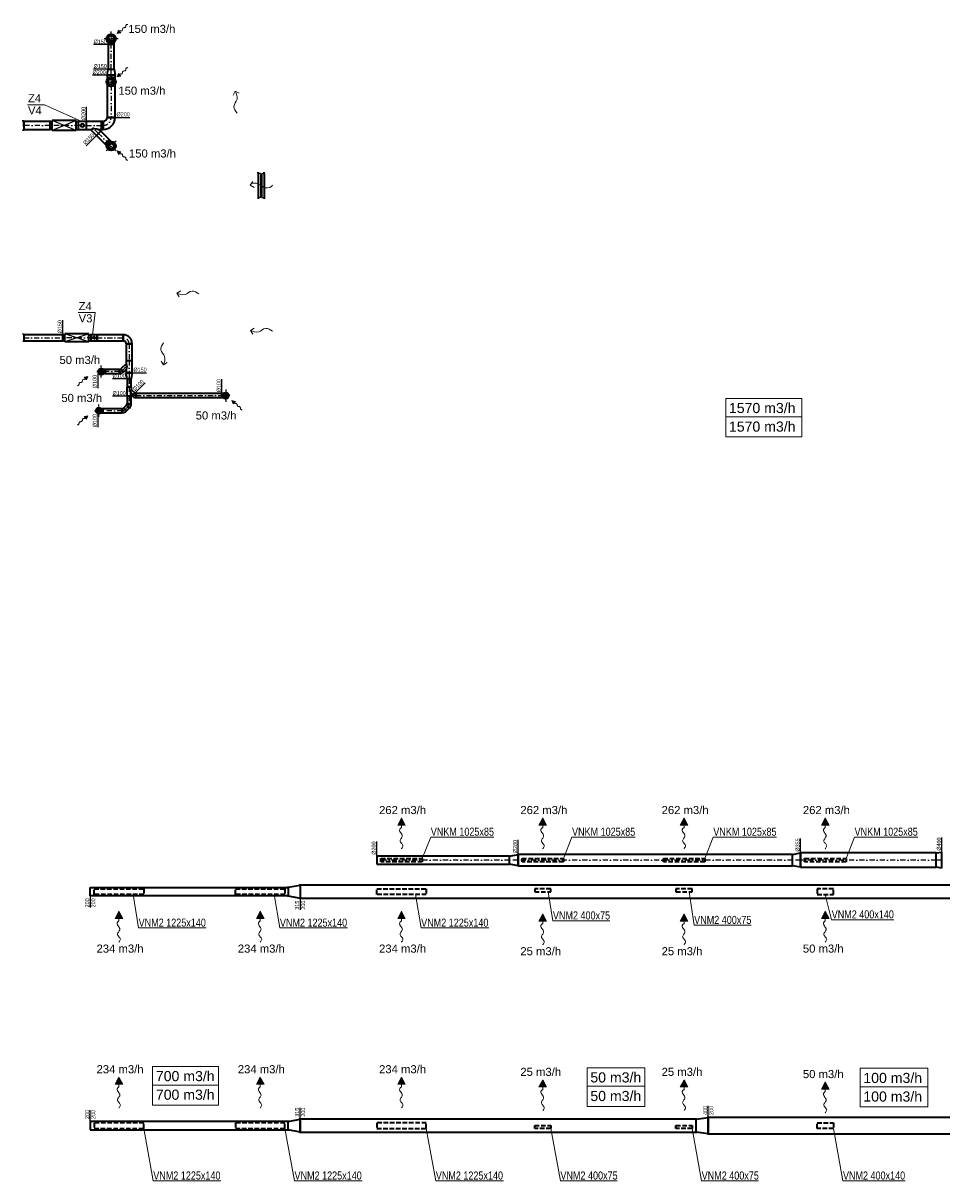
# Model space of a CAD drawing. Header units: millimetres. Extents: x 879679 to 2307614, y -211319 to 627407.
# Tile 6 of 36: x 918190 to 940953, y -177767 to -149107. Entities that reach past the tile are written whole.
import ezdxf
from ezdxf.enums import TextEntityAlignment as Align

# ---------------------------------------------------------------- set-up
doc = ezdxf.new("R2010")
doc.units = ezdxf.units.MM
doc.header["$LTSCALE"] = 10
for name, pattern in [('Carkovana', [0.21, 0.15, -0.06]), ('DASHDOT', [25.4, 12.7, -6.35, 0, -6.35]), ('DASHED', [19.05, 12.7, -6.35])]:
    doc.linetypes.add(name, pattern=pattern)
for name, color, linetype, lineweight in [('Kóty_obecně', 7, 'Continuous', 25), ('Standard', 7, 'Continuous', 25), ('VZT-komponenty', 30, 'Continuous', 35), ('VZT-potrubi', 30, 'Continuous', 35), ('VZT-sipky', 50, 'Continuous', 15)]:
    doc.layers.add(name, color=color, linetype=linetype, lineweight=lineweight)
doc.layers.add('VZT-potrubi-popis', color=7, linetype='Continuous')
doc.styles.add('Arial_CE', font='arial.ttf')
doc.styles.get("Standard").update_dxf_attribs({"font": 'ic-simplex.shx', "width": 0.8})

# ---------------------------------------------------------------- blocks, each defined once
blk = doc.blocks.new('*U171')
at = {"color": 2, "linetype": 'DASHDOT', "lineweight": 25}
for p, q in [((-143, 0), (143, 0)), ((0, 143), (0, -143))]:
    blk.add_line(p, q, dxfattribs=at)
at = {"color": 0, "linetype": 'ByBlock', "lineweight": -2}
for radius in [113, 75]:
    blk.add_circle((0, 0), radius, dxfattribs=at)
blk = doc.blocks.new('*U172')
at = {"color": 2, "linetype": 'DASHDOT', "lineweight": 25}
for p, q in [((-143, 0), (143, 0)), ((0, 143), (0, -143))]:
    blk.add_line(p, q, dxfattribs=at)
at = {"color": 0, "linetype": 'ByBlock', "lineweight": -2}
for radius in [113, 75]:
    blk.add_circle((0, 0), radius, dxfattribs=at)
blk = doc.blocks.new('*U173')
at = {"color": 2, "linetype": 'DASHDOT', "lineweight": 25}
for p, q in [((-106, 0), (106, 0)), ((0, 106), (0, -106))]:
    blk.add_line(p, q, dxfattribs=at)
at = {"color": 0, "linetype": 'ByBlock', "lineweight": -2}
for radius in [75.6, 50]:
    blk.add_circle((0, 0), radius, dxfattribs=at)
blk = doc.blocks.new('*U174')
at = {"color": 2, "linetype": 'DASHDOT', "lineweight": 25}
for p, q in [((-106, 0), (106, 0)), ((0, 106), (0, -106))]:
    blk.add_line(p, q, dxfattribs=at)
at = {"color": 0, "linetype": 'ByBlock', "lineweight": -2}
for radius in [75.6, 50]:
    blk.add_circle((0, 0), radius, dxfattribs=at)
blk = doc.blocks.new('*U175')
at = {"color": 2, "linetype": 'DASHDOT', "lineweight": 25}
for p, q in [((-106, 0), (106, 0)), ((0, 106), (0, -106))]:
    blk.add_line(p, q, dxfattribs=at)
at = {"color": 0, "linetype": 'ByBlock', "lineweight": -2}
for radius in [75.6, 50]:
    blk.add_circle((0, 0), radius, dxfattribs=at)
blk = doc.blocks.new('*U193')
at = {"color": 0, "linetype": 'ByBlock', "lineweight": -2}
for p, q in [((150, 150), (0, 150)), ((0, 0), (0, 150)), ((0, 0), (150, 0))]:
    blk.add_line(p, q, dxfattribs=at)
at = {"color": 2, "linetype": 'DASHDOT', "lineweight": 25}
for p, q in [((0, 75), (325, 75)), ((150, 250), (150, -100))]:
    blk.add_line(p, q, dxfattribs=at)
at = {"color": 2, "linetype": 'DASHED', "lineweight": 25}
for centre, radius, start, end in [((150, 75), 75, 90, 270), ((200, 75), 90.1, 123.6901, 236.3099)]:
    blk.add_arc(centre, radius, start, end, dxfattribs=at)
at = {"color": 0, "linetype": 'ByBlock', "lineweight": -2}
blk.add_arc((150, 75), 75, 270, 90, dxfattribs=at)
blk = doc.blocks.new('*U194', base_point=(75, 0))
at = {"color": 2, "linetype": 'DASHDOT', "lineweight": 25}
for points in [[(-125, 0), (125, 0)], [(0, 125), (0, -125)]]:
    blk.add_lwpolyline(points, dxfattribs=at)
at = {"color": 2, "linetype": 'DASHED', "lineweight": 25}
blk.add_circle((0, 0), 75, dxfattribs=at)
blk.add_arc((50, 0), 90.1, 123.6901, 236.3099, dxfattribs=at)
blk = doc.blocks.new('*U205', base_point=(0, -100))
at = {"color": 0, "linetype": 'ByBlock', "lineweight": -2}
for p, q in [((0, 100), (150, 75)), ((0, 100), (0, -100)), ((0, 100), (0, 100)), ((150, 75), (150, -75)), ((150, 75), (150, 75)), ((150, -75), (0, -100)), ((0, -100), (0, -100)), ((150, -75), (150, -75))]:
    blk.add_line(p, q, dxfattribs=at)
at = {"color": 2, "linetype": 'DASHDOT', "lineweight": 25}
blk.add_line((0, 0), (150, 0), dxfattribs=at)
blk = doc.blocks.new('*U206', base_point=(606.024, 75))
at = {"color": 0, "linetype": 'ByBlock', "lineweight": -2}
for p, q in [((0, 150), (0, 0)), ((606.024, 150), (0, 150)), ((0, 0), (606.024, 0)), ((606.024, 0), (606.024, 150))]:
    blk.add_line(p, q, dxfattribs=at)
at = {"color": 2, "linetype": 'DASHDOT', "lineweight": 25}
blk.add_line((0, 75), (606.024, 75), dxfattribs=at)
blk = doc.blocks.new('*U207', base_point=(372, 200))
at = {"color": 0, "linetype": 'ByBlock', "lineweight": -2}
for p, q in [((99, 200), (248, 349)), ((248, 349), (354, 243)), ((0, 200), (0, 0)), ((0, 200), (99, 200)), ((372, 0), (0, 0)), ((354, 243), (312, 200)), ((312, 200), (372, 200)), ((372, 200), (372, 0))]:
    blk.add_line(p, q, dxfattribs=at)
at = {"color": 2, "linetype": 'DASHDOT', "lineweight": 25}
for p, q in [((301, 296), (106, 100)), ((0, 100), (372, 100))]:
    blk.add_line(p, q, dxfattribs=at)
at = {"color": 0, "linetype": 'ByBlock', "lineweight": -2}
blk.add_arc((206, 412), 237, 243.4349, 296.5651, dxfattribs=at)
blk = doc.blocks.new('*U199', base_point=(200, 0))
at = {"color": 0, "linetype": 'ByBlock', "lineweight": -2}
for p, q in [((0, 224), (0, -24)), ((200, 200), (0, 200)), ((0, 0), (200, 0)), ((200, -24), (200, 224))]:
    blk.add_line(p, q, dxfattribs=at)
at = {"color": 2, "linetype": 'ByBlock', "lineweight": 25}
for p, q in [((150, 100), (75, 143)), ((75, 143), (75, 57)), ((75, 57), (150, 100))]:
    blk.add_line(p, q, dxfattribs=at)
blk.add_circle((100, 100), 50, dxfattribs=at)
blk = doc.blocks.new('*U208', base_point=(292.862, 75))
at = {"color": 0, "linetype": 'ByBlock', "lineweight": -2}
for p, q in [((0, 150), (0, 0)), ((292.862, 150), (0, 150)), ((0, 0), (292.862, 0)), ((292.862, 0), (292.862, 150))]:
    blk.add_line(p, q, dxfattribs=at)
at = {"color": 2, "linetype": 'DASHDOT', "lineweight": 25}
blk.add_line((0, 75), (292.862, 75), dxfattribs=at)
blk = doc.blocks.new('*U209', base_point=(647, 0))
at = {"color": 0, "linetype": 'ByBlock', "lineweight": -2}
for p, q in [((0, 200), (0, 0)), ((647, 200), (0, 200)), ((0, 0), (647, 0)), ((647, 0), (647, 200))]:
    blk.add_line(p, q, dxfattribs=at)
at = {"color": 2, "linetype": 'DASHDOT', "lineweight": 25}
blk.add_line((0, 100), (647, 100), dxfattribs=at)
blk = doc.blocks.new('*U210', base_point=(0, 100))
at = {"color": 0, "lineweight": -2}
for p, q in [((0, 300), (0, 100)), ((0, 300), (0, 300)), ((0, 100), (0, 100)), ((100, 0), (300, 0)), ((100, 0), (100, 0)), ((300, 0), (300, 0))]:
    blk.add_line(p, q, dxfattribs=at)
at = {"color": 2, "linetype": 'DASHDOT', "lineweight": 25}
for p, q in [((0, 200), (0, 200)), ((200, 0), (200, 0))]:
    blk.add_line(p, q, dxfattribs=at)
at = {"color": 0, "lineweight": -2}
for radius in [300, 100]:
    blk.add_arc((0, 0), radius, 0, 90, dxfattribs=at)
at = {"color": 2, "linetype": 'DASHDOT', "lineweight": 25}
blk.add_arc((0, 0), 200, 0, 90, dxfattribs=at)
blk = doc.blocks.new('*U211', base_point=(0, 100))
at = {"color": 0, "linetype": 'ByBlock', "lineweight": -2}
for p, q in [((0, 200), (0, 0)), ((41.112, 200), (0, 200)), ((0, 0), (41.112, 0)), ((41.112, 0), (41.112, 200))]:
    blk.add_line(p, q, dxfattribs=at)
at = {"color": 2, "linetype": 'DASHDOT', "lineweight": 25}
blk.add_line((0, 100), (41.112, 100), dxfattribs=at)
blk = doc.blocks.new('*U212', base_point=(1043.677, 100))
at = {"color": 0, "linetype": 'ByBlock', "lineweight": -2}
for p, q in [((0, 200), (0, 0)), ((1043.677, 200), (0, 200)), ((0, 0), (1043.677, 0)), ((1043.677, 0), (1043.677, 200))]:
    blk.add_line(p, q, dxfattribs=at)
at = {"color": 2, "linetype": 'DASHDOT', "lineweight": 25}
blk.add_line((0, 100), (1043.677, 100), dxfattribs=at)
blk = doc.blocks.new('*U85', base_point=(28, -713))
at = {"linetype": 'ByBlock'}
blk.add_hatch(color=0, dxfattribs=at).paths.add_polyline_path([(791, -713), (614, -619), (614, -808)])
at = {"color": 0, "linetype": 'ByBlock', "lineweight": -2}
for p, q in [((791, -713), (614, -619)), ((614, -619), (614, -808)), ((551, -713), (614, -713)), ((791, -713), (614, -808))]:
    blk.add_line(p, q, dxfattribs=at)
blk.add_lwpolyline([(551, -713), (527, -744), (503, -758), (479, -760), (455, -751), (432, -737), (410, -721), (388, -706), (367, -696), (348, -693), (329, -696), (311, -705), (293, -716), (276, -728), (260, -738), (243, -746), (227, -749), (211, -746), (195, -738), (179, -727), (162, -713), (146, -700), (130, -689), (114, -681), (98, -678), (81, -681), (65, -689), (49, -699), (32, -711), (28, -713)], dxfattribs=at)
blk = doc.blocks.new('*U213')
at = {"color": 0, "linetype": 'ByBlock', "lineweight": -2}
for p, q in [((100, 100), (0, 100)), ((0, 0), (0, 100)), ((0, 0), (100, 0))]:
    blk.add_line(p, q, dxfattribs=at)
at = {"color": 2, "linetype": 'DASHDOT', "lineweight": 25}
for p, q in [((0, 50), (250, 50)), ((100, 200), (100, -100))]:
    blk.add_line(p, q, dxfattribs=at)
at = {"color": 2, "linetype": 'DASHED', "lineweight": 25}
for centre, radius, start, end in [((100, 50), 50, 90, 270), ((150, 50), 70.7, 135, 225)]:
    blk.add_arc(centre, radius, start, end, dxfattribs=at)
at = {"color": 0, "linetype": 'ByBlock', "lineweight": -2}
blk.add_arc((100, 50), 50, 270, 90, dxfattribs=at)
blk = doc.blocks.new('*U214')
at = {"color": 0, "linetype": 'ByBlock', "lineweight": -2}
for p, q in [((100, 100), (0, 100)), ((0, 0), (0, 100)), ((0, 0), (100, 0))]:
    blk.add_line(p, q, dxfattribs=at)
at = {"color": 2, "linetype": 'DASHDOT', "lineweight": 25}
for p, q in [((0, 50), (250, 50)), ((100, 200), (100, -100))]:
    blk.add_line(p, q, dxfattribs=at)
at = {"color": 2, "linetype": 'DASHED', "lineweight": 25}
for centre, radius, start, end in [((100, 50), 50, 90, 270), ((150, 50), 70.7, 135, 225)]:
    blk.add_arc(centre, radius, start, end, dxfattribs=at)
at = {"color": 0, "linetype": 'ByBlock', "lineweight": -2}
blk.add_arc((100, 50), 50, 270, 90, dxfattribs=at)
blk = doc.blocks.new('*U99', base_point=(35, 35))
at = {"color": 0, "lineweight": -2}
for p, q in [((106, 106), (35, 35)), ((35, 35), (35, 35)), ((50, 0), (150, 0)), ((50, 0), (50, 0)), ((106, 106), (106, 106)), ((150, 0), (150, 0))]:
    blk.add_line(p, q, dxfattribs=at)
at = {"color": 2, "linetype": 'DASHDOT', "lineweight": 25}
for p, q in [((71, 71), (71, 71)), ((100, 0), (100, 0))]:
    blk.add_line(p, q, dxfattribs=at)
at = {"color": 0, "lineweight": -2}
for radius in [50, 150]:
    blk.add_arc((0, 0), radius, 0, 45, dxfattribs=at)
at = {"color": 2, "linetype": 'DASHDOT', "lineweight": 25}
blk.add_arc((0, 0), 100, 0, 45, dxfattribs=at)
blk = doc.blocks.new('*U100')
at = {"color": 0, "linetype": 'ByBlock', "lineweight": -2}
for p, q in [((0, 100), (0, 0)), ((100, 100), (0, 100)), ((0, 0), (100, 0)), ((100, 0), (100, 100))]:
    blk.add_line(p, q, dxfattribs=at)
at = {"color": 2, "linetype": 'DASHDOT', "lineweight": 25}
blk.add_line((0, 50), (100, 50), dxfattribs=at)
blk = doc.blocks.new('*U215', base_point=(231, 100))
at = {"color": 0, "linetype": 'ByBlock', "lineweight": -2}
for p, q in [((0, 100), (0, 0)), ((0, 100), (62, 100)), ((231, 0), (0, 0)), ((62, 100), (152, 190)), ((152, 190), (223, 120)), ((223, 120), (203, 100)), ((203, 100), (231, 100)), ((231, 100), (231, 0))]:
    blk.add_line(p, q, dxfattribs=at)
at = {"color": 2, "linetype": 'DASHDOT', "lineweight": 25}
for p, q in [((0, 50), (231, 50)), ((187, 155), (82, 50))]:
    blk.add_line(p, q, dxfattribs=at)
at = {"color": 0, "linetype": 'ByBlock', "lineweight": -2}
blk.add_arc((132, 241), 158, 243.4349, 296.5651, dxfattribs=at)
blk = doc.blocks.new('*U216', base_point=(0, 50))
at = {"color": 0, "linetype": 'ByBlock', "lineweight": -2}
for p, q in [((0, 100), (0, 0)), ((188.99, 100), (0, 100)), ((0, 0), (188.99, 0)), ((188.99, 0), (188.99, 100))]:
    blk.add_line(p, q, dxfattribs=at)
at = {"color": 2, "linetype": 'DASHDOT', "lineweight": 25}
blk.add_line((0, 50), (188.99, 50), dxfattribs=at)
blk = doc.blocks.new('*U217', base_point=(2119.779, 50))
at = {"color": 0, "linetype": 'ByBlock', "lineweight": -2}
for p, q in [((0, 100), (0, 0)), ((2119.779, 100), (0, 100)), ((0, 0), (2119.779, 0)), ((2119.779, 0), (2119.779, 100))]:
    blk.add_line(p, q, dxfattribs=at)
at = {"color": 2, "linetype": 'DASHDOT', "lineweight": 25}
blk.add_line((0, 50), (2119.779, 50), dxfattribs=at)
blk = doc.blocks.new('*U218', base_point=(302, 150))
at = {"color": 0, "linetype": 'ByBlock', "lineweight": -2}
for p, q in [((0, 150), (0, 0)), ((0, 150), (81, 150)), ((302, 0), (0, 0)), ((81, 150), (208, 277)), ((208, 277), (278, 206)), ((278, 206), (222, 150)), ((222, 150), (302, 150)), ((302, 150), (302, 0))]:
    blk.add_line(p, q, dxfattribs=at)
at = {"color": 2, "linetype": 'DASHDOT', "lineweight": 25}
for p, q in [((0, 75), (302, 75)), ((243, 242), (76, 75))]:
    blk.add_line(p, q, dxfattribs=at)
at = {"color": 0, "linetype": 'ByBlock', "lineweight": -2}
blk.add_arc((151, 291), 158, 243.4349, 296.5651, dxfattribs=at)
blk = doc.blocks.new('*U219', base_point=(0, -75))
at = {"color": 0, "linetype": 'ByBlock', "lineweight": -2}
for p, q in [((0, 75), (150, 50)), ((0, 75), (0, -75)), ((0, 75), (0, 75)), ((150, 50), (150, -50)), ((150, 50), (150, 50)), ((150, -50), (0, -75)), ((0, -75), (0, -75)), ((150, -50), (150, -50))]:
    blk.add_line(p, q, dxfattribs=at)
at = {"color": 2, "linetype": 'DASHDOT', "lineweight": 25}
blk.add_line((0, 0), (150, 0), dxfattribs=at)
blk = doc.blocks.new('*U220', base_point=(0, 50))
at = {"color": 0, "linetype": 'ByBlock', "lineweight": -2}
for p, q in [((0, 100), (0, 0)), ((199.957, 100), (0, 100)), ((0, 0), (199.957, 0)), ((199.957, 0), (199.957, 100))]:
    blk.add_line(p, q, dxfattribs=at)
at = {"color": 2, "linetype": 'DASHDOT', "lineweight": 25}
blk.add_line((0, 50), (199.957, 50), dxfattribs=at)
blk = doc.blocks.new('*U221', base_point=(0, 75))
at = {"color": 0, "lineweight": -2}
for p, q in [((0, 225), (0, 75)), ((0, 225), (0, 225)), ((0, 75), (0, 75)), ((75, 0), (225, 0)), ((75, 0), (75, 0)), ((225, 0), (225, 0))]:
    blk.add_line(p, q, dxfattribs=at)
at = {"color": 2, "linetype": 'DASHDOT', "lineweight": 25}
for p, q in [((0, 150), (0, 150)), ((150, 0), (150, 0))]:
    blk.add_line(p, q, dxfattribs=at)
at = {"color": 0, "lineweight": -2}
for radius in [225, 75]:
    blk.add_arc((0, 0), radius, 0, 90, dxfattribs=at)
at = {"color": 2, "linetype": 'DASHDOT', "lineweight": 25}
blk.add_arc((0, 0), 150, 0, 90, dxfattribs=at)
blk = doc.blocks.new('*U223', base_point=(643.96, 75))
at = {"color": 0, "linetype": 'ByBlock', "lineweight": -2}
for p, q in [((0, 150), (0, 0)), ((643.96, 150), (0, 150)), ((0, 0), (643.96, 0)), ((643.96, 0), (643.96, 150))]:
    blk.add_line(p, q, dxfattribs=at)
at = {"color": 2, "linetype": 'DASHDOT', "lineweight": 25}
blk.add_line((0, 75), (643.96, 75), dxfattribs=at)
blk = doc.blocks.new('*U224', base_point=(0, 75))
at = {"color": 0, "linetype": 'ByBlock', "lineweight": -2}
for p, q in [((0, 150), (0, 0)), ((414.63, 150), (0, 150)), ((0, 0), (414.63, 0)), ((414.63, 0), (414.63, 150))]:
    blk.add_line(p, q, dxfattribs=at)
at = {"color": 2, "linetype": 'DASHDOT', "lineweight": 25}
blk.add_line((0, 75), (414.63, 75), dxfattribs=at)
blk = doc.blocks.new('*U225', base_point=(0, 150))
at = {"color": 0, "linetype": 'ByBlock', "lineweight": -2}
for p, q in [((0, 150), (0, 0)), ((961, 150), (0, 150)), ((0, 0), (961, 0)), ((961, 0), (961, 150))]:
    blk.add_line(p, q, dxfattribs=at)
at = {"color": 2, "linetype": 'DASHDOT', "lineweight": 25}
blk.add_line((0, 75), (961, 75), dxfattribs=at)
blk = doc.blocks.new('*U232', base_point=(28, -713))
at = {"linetype": 'ByBlock'}
blk.add_hatch(color=0, dxfattribs=at).paths.add_polyline_path([(791, -713), (614, -619), (614, -808)])
at = {"color": 0, "linetype": 'ByBlock', "lineweight": -2}
for p, q in [((551, -713), (614, -713)), ((791, -713), (614, -619)), ((614, -619), (614, -808)), ((791, -713), (614, -808))]:
    blk.add_line(p, q, dxfattribs=at)
blk.add_lwpolyline([(551, -713), (527, -744), (503, -758), (479, -760), (455, -751), (432, -737), (410, -721), (388, -706), (367, -696), (348, -693), (329, -696), (311, -705), (293, -716), (276, -728), (260, -738), (243, -746), (227, -749), (211, -746), (195, -738), (179, -727), (162, -713), (146, -700), (130, -689), (114, -681), (98, -678), (81, -681), (65, -689), (49, -699), (32, -711), (28, -713)], dxfattribs=at)
blk = doc.blocks.new('*U239', base_point=(0, 100))
at = {"color": 0, "linetype": 'ByBlock', "lineweight": -2}
for p, q in [((0, 200), (0, 0)), ((3290, 200), (0, 200)), ((0, 0), (3290, 0)), ((3290, 0), (3290, 200))]:
    blk.add_line(p, q, dxfattribs=at)
at = {"color": 2, "linetype": 'DASHDOT', "lineweight": 25}
blk.add_line((0, 100), (3290, 100), dxfattribs=at)
blk = doc.blocks.new('*U241', base_point=(6800, 140))
at = {"color": 0, "linetype": 'ByBlock', "lineweight": -2}
for p, q in [((0, 280), (0, 0)), ((6800, 280), (0, 280)), ((0, 0), (6800, 0)), ((6800, 0), (6800, 280))]:
    blk.add_line(p, q, dxfattribs=at)
at = {"color": 2, "linetype": 'DASHDOT', "lineweight": 25}
blk.add_line((0, 140), (6800, 140), dxfattribs=at)
blk = doc.blocks.new('*U238', base_point=(0, -140))
at = {"color": 0, "linetype": 'ByBlock', "lineweight": -2}
for p, q in [((0, 140), (210, 100)), ((0, 140), (0, -140)), ((0, 140), (0, 140)), ((210, 100), (210, -100)), ((210, 100), (210, 100)), ((210, -100), (0, -140)), ((0, -140), (0, -140)), ((210, -100), (210, -100))]:
    blk.add_line(p, q, dxfattribs=at)
at = {"color": 2, "linetype": 'DASHDOT', "lineweight": 25}
blk.add_line((0, 0), (210, 0), dxfattribs=at)
blk = doc.blocks.new('*U240', base_point=(0, -177.5))
at = {"color": 0, "linetype": 'ByBlock', "lineweight": -2}
for p, q in [((0, 177.5), (200, 140)), ((0, 177.5), (0, -177.5)), ((0, 177.5), (0, 177.5)), ((200, 140), (200, -140)), ((200, 140), (200, 140)), ((200, -140), (0, -177.5)), ((0, -177.5), (0, -177.5)), ((200, -140), (200, -140))]:
    blk.add_line(p, q, dxfattribs=at)
at = {"color": 2, "linetype": 'DASHDOT', "lineweight": 25}
blk.add_line((0, 0), (200, 0), dxfattribs=at)
blk = doc.blocks.new('*U243', base_point=(3360, 177.5))
at = {"color": 0, "linetype": 'ByBlock', "lineweight": -2}
for p, q in [((0, 355), (0, 0)), ((3360, 355), (0, 355)), ((3360, 0), (3360, 355)), ((0, 0), (3360, 0))]:
    blk.add_line(p, q, dxfattribs=at)
at = {"color": 2, "linetype": 'DASHDOT', "lineweight": 25}
blk.add_line((0, 177.5), (3360, 177.5), dxfattribs=at)
blk = doc.blocks.new('*U242', base_point=(0, -200))
at = {"color": 0, "linetype": 'ByBlock', "lineweight": -2}
for p, q in [((0, 200), (140, 177.5)), ((0, 200), (0, -200)), ((0, 200), (0, 200)), ((140, 177.5), (140, -177.5)), ((140, 177.5), (140, 177.5)), ((140, -177.5), (0, -200)), ((0, -200), (0, -200)), ((140, -177.5), (140, -177.5))]:
    blk.add_line(p, q, dxfattribs=at)
at = {"color": 2, "linetype": 'DASHDOT', "lineweight": 25}
blk.add_line((0, 0), (140, 0), dxfattribs=at)
blk = doc.blocks.new('*U248')
at = {"color": 0, "linetype": 'ByBlock', "lineweight": -2}
for p, q in [((0, 200), (0, 230)), ((4900, 200), (0, 200)), ((0, 200), (0, 0)), ((0, 0), (4900, 0)), ((0, 0), (0, -30)), ((4900, 0), (4900, 200))]:
    blk.add_line(p, q, dxfattribs=at)
blk = doc.blocks.new('*U249', base_point=(300, 100))
at = {"color": 0, "linetype": 'ByBlock', "lineweight": -2}
for p, q in [((0, 157.5), (0, 187.5)), ((0, 157.5), (0, 157.5)), ((0, 157.5), (0, -157.5)), ((0, 157.5), (0, 157.5)), ((0, 157.5), (300, 100)), ((300, 100), (300, 130)), ((300, 100), (300, 100)), ((300, 100), (300, -100)), ((300, 100), (300, 100)), ((300, -100), (0, -157.5)), ((0, -157.5), (0, -157.5)), ((0, -157.5), (0, -187.5)), ((0, -157.5), (0, -157.5)), ((300, -100), (300, -100)), ((300, -100), (300, -130)), ((300, -100), (300, -100))]:
    blk.add_line(p, q, dxfattribs=at)
blk = doc.blocks.new('*U250', base_point=(300, 157.5))
at = {"color": 0, "linetype": 'ByBlock', "lineweight": -2}
for p, q in [((0, 200), (0, 230)), ((0, 200), (0, 200)), ((0, 200), (0, -200)), ((0, 200), (0, 200)), ((0, 200), (300, 157.5)), ((300, 157.5), (300, 187.5)), ((300, 157.5), (300, 157.5)), ((300, 157.5), (300, -157.5)), ((300, 157.5), (300, 157.5)), ((300, -157.5), (0, -200)), ((0, -200), (0, -200)), ((0, -200), (0, -230)), ((0, -200), (0, -200)), ((300, -157.5), (300, -157.5)), ((300, -157.5), (300, -187.5)), ((300, -157.5), (300, -157.5))]:
    blk.add_line(p, q, dxfattribs=at)
blk = doc.blocks.new('*U251', base_point=(9812.5, 157.5))
at = {"color": 0, "linetype": 'ByBlock', "lineweight": -2}
for p, q in [((0, 315), (0, 345)), ((9812.5, 315), (0, 315)), ((0, 315), (0, 0)), ((9812.5, 315), (9812.5, 345)), ((9812.5, 0), (9812.5, 315)), ((0, 0), (0, -30)), ((0, 0), (9812.5, 0)), ((9812.5, 0), (9812.5, -30))]:
    blk.add_line(p, q, dxfattribs=at)
blk = doc.blocks.new('*U363', base_point=(-75, 0))
at = {"color": 0, "linetype": 'ByBlock', "lineweight": -2}
for p, q in [((-75, 0), (-105, 0)), ((-75, 15), (-75, 0)), ((75, 15), (75, 0)), ((75, 0), (105, 0))]:
    blk.add_line(p, q, dxfattribs=at)
at = {"color": 2, "linetype": 'DASHED', "lineweight": 25}
blk.add_line((-75, 0), (75, 0), dxfattribs=at)
blk = doc.blocks.new('*U364', base_point=(-100, 0))
at = {"color": 0, "linetype": 'ByBlock', "lineweight": -2}
for p, q in [((-100, 0), (-130, 0)), ((-100, 20), (-100, 0)), ((100, 20), (100, 0)), ((100, 0), (130, 0))]:
    blk.add_line(p, q, dxfattribs=at)
at = {"color": 2, "linetype": 'DASHED', "lineweight": 25}
blk.add_line((-100, 0), (100, 0), dxfattribs=at)
blk = doc.blocks.new('*U365', base_point=(-300, 0))
at = {"color": 0, "linetype": 'ByBlock', "lineweight": -2}
for p, q in [((-300, 150), (-330, 150)), ((-300, 0), (-330, 0)), ((-300, 150), (300, 150)), ((-300, 0), (300, 0)), ((300, 150), (330, 150)), ((300, 0), (330, 0))]:
    blk.add_line(p, q, dxfattribs=at)
at = {"color": 2, "linetype": 'ByBlock', "lineweight": 25}
for p, q in [((-300, 91), (-300, 150)), ((-300, 91), (300, 91)), ((-300, 59), (-300, 0)), ((-300, 59), (300, 59)), ((300, 91), (300, 150)), ((300, 59), (300, 0))]:
    blk.add_line(p, q, dxfattribs=at)
blk = doc.blocks.new('*U368')
at = {"color": 2, "linetype": 'DASHDOT', "lineweight": 25}
for p, q in [((-143, 0), (143, 0)), ((0, 143), (0, -143))]:
    blk.add_line(p, q, dxfattribs=at)
at = {"color": 0, "linetype": 'ByBlock', "lineweight": -2}
for radius in [113, 75]:
    blk.add_circle((0, 0), radius, dxfattribs=at)
blk = doc.blocks.new('*U222', base_point=(150, 0))
at = {"color": 0, "linetype": 'ByBlock', "lineweight": -2}
for p, q in [((0, 174), (0, -24)), ((150, 150), (0, 150)), ((0, 0), (150, 0)), ((150, -24), (150, 174))]:
    blk.add_line(p, q, dxfattribs=at)
at = {"color": 2, "linetype": 'ByBlock', "lineweight": 25}
for p, q in [((112, 75), (56, 107)), ((56, 107), (56, 43)), ((56, 43), (112, 75))]:
    blk.add_line(p, q, dxfattribs=at)
blk.add_circle((75, 75), 37.5, dxfattribs=at)
blk = doc.blocks.new('*U395', base_point=(0, -75))
at = {"color": 2, "linetype": 'DASHDOT', "lineweight": 25}
blk.add_lwpolyline([(-30, 0), (730, 0)], dxfattribs=at)
at = {"color": 0, "linetype": 'ByBlock', "lineweight": -2}
for points in [[(50, 75), (0, 75)], [(0, -75), (0, 75)], [(50, 100), (50, -100)], [(50, 100), (650, 100)], [(650, 100), (650, -100)], [(650, 75), (700, 75)], [(700, -75), (700, 75)], [(50, -75), (0, -75)], [(50, -100), (650, -100)], [(650, -75), (700, -75)]]:
    blk.add_lwpolyline(points, dxfattribs=at)
at = {"color": 2, "linetype": 'ByBlock', "lineweight": 25}
for points in [[(50, 100), (650, -100)], [(50, -100), (650, 100)]]:
    blk.add_lwpolyline(points, dxfattribs=at)
blk = doc.blocks.new('*U397', base_point=(350, 0))
at = {"color": 2, "linetype": 'DASHDOT', "lineweight": 25}
blk.add_lwpolyline([(-30, 0), (730, 0)], dxfattribs=at)
at = {"color": 0, "linetype": 'ByBlock', "lineweight": -2}
for points in [[(50, 100), (0, 100)], [(0, -100), (0, 100)], [(50, 125), (50, -125)], [(50, 125), (650, 125)], [(650, 125), (650, -125)], [(650, 100), (700, 100)], [(700, -100), (700, 100)], [(50, -100), (0, -100)], [(50, -125), (650, -125)], [(650, -100), (700, -100)]]:
    blk.add_lwpolyline(points, dxfattribs=at)
at = {"color": 2, "linetype": 'ByBlock', "lineweight": 25}
for points in [[(50, 125), (650, -125)], [(50, -125), (650, 125)]]:
    blk.add_lwpolyline(points, dxfattribs=at)
blk = doc.blocks.new('*U457', base_point=(0, 200))
at = {"color": 0, "linetype": 'ByBlock', "lineweight": -2}
for p, q in [((0, 400), (0, 430)), ((13200, 400), (0, 400)), ((0, 400), (0, 0)), ((13200, 400), (13200, 430)), ((13200, 0), (13200, 400)), ((0, 0), (0, -30)), ((0, 0), (13200, 0)), ((13200, 0), (13200, -30))]:
    blk.add_line(p, q, dxfattribs=at)
blk = doc.blocks.new('*U459', base_point=(0, 158))
at = {"color": 0, "linetype": 'ByBlock', "lineweight": -2}
for p, q in [((0, 315), (0, 345)), ((22950, 315), (0, 315)), ((0, 315), (0, 0)), ((22950, 315), (22950, 345)), ((22950, 0), (22950, 315)), ((0, 0), (0, -30)), ((0, 0), (22950, 0)), ((22950, 0), (22950, -30))]:
    blk.add_line(p, q, dxfattribs=at)
blk = doc.blocks.new('*U506')
at = {"color": 0, "linetype": 'ByBlock', "lineweight": -2}
for p, q in [((0, 100), (0, 0)), ((351.63095, 100), (0, 100)), ((0, 0), (351.63095, 0)), ((351.63095, 0), (351.63095, 100))]:
    blk.add_line(p, q, dxfattribs=at)
at = {"color": 2, "linetype": 'DASHDOT', "lineweight": 25}
blk.add_line((0, 50), (351.63095, 50), dxfattribs=at)
blk = doc.blocks.new('*U507')
at = {"color": 0, "linetype": 'ByBlock', "lineweight": -2}
for p, q in [((0, 100), (0, 0)), ((479.020371, 100), (0, 100)), ((0, 0), (479.020371, 0)), ((479.020371, 0), (479.020371, 100))]:
    blk.add_line(p, q, dxfattribs=at)
at = {"color": 2, "linetype": 'DASHDOT', "lineweight": 25}
blk.add_line((0, 50), (479.020371, 50), dxfattribs=at)

msp = doc.modelspace()

# ---------------------------------------------------------------- linework, layer by layer
at = {"layer": 'Kóty_obecně', "color": 0, "linetype": 'Continuous', "lineweight": 13}
for points in [[(928077.9, -169784), (928288.2, -169255.5), (929856.3, -169255.5)], [(931577.9, -169784), (931788.2, -169255.5), (933356.3, -169255.5)], [(935077.9, -169784), (935288.2, -169255.5), (936856.3, -169255.5)], [(938577.9, -169784), (938788.2, -169255.5), (940356.3, -169255.5)], [(920913, -170679), (921050.5, -171506.9), (922729, -171506.9)], [(924413, -170679), (924550.5, -171506.9), (926229, -171506.9)], [(927913, -170679), (928050.5, -171506.9), (929729, -171506.9)], [(931196, -170614), (931314.6, -171328.6), (932724.8, -171328.6)], [(934696, -170614), (934814.6, -171438.6), (936224.8, -171438.6)], [(938064.9, -170679), (938221.5, -171302.1), (939762.7, -171302.1)], [(921177.9, -176471.5), (921413, -177767.2), (923091.5, -177767.2)], [(924677.9, -176471.5), (924913, -177767.2), (926591.5, -177767.2)], [(928177.9, -176471.5), (928413, -177767.2), (930091.5, -177767.2)], [(931265.4, -176471.5), (931500.5, -177767.2), (932910.7, -177767.2)], [(934765.4, -176471.5), (935000.5, -177767.2), (936410.7, -177767.2)], [(938265.4, -176471.5), (938500.5, -177767.2), (940041.7, -177767.2)]]:
    msp.add_lwpolyline(points, dxfattribs=at)
at = {"layer": 'Standard', "color": 0, "linetype": 'Continuous', "lineweight": 13, "ltscale": 1000}
for p, q in [((918299.9, -151125.4), (918719.9, -151125.4)), ((918719.9, -151125.4), (919645.5, -151538.9)), ((919554.6, -156271.8), (919974.6, -156271.8)), ((919974.6, -156271.8), (919911, -156835)), ((935597, -158854.5), (937485.7, -158854.5)), ((921398.4, -175394.4), (923031.7, -175394.4)), ((932163.4, -175426.6), (933592.1, -175426.6)), ((938927.1, -175439.5), (940605.8, -175439.5))]:
    msp.add_line(p, q, dxfattribs=at)
at = {"layer": 'Standard', "color": 0, "linetype": 'Continuous', "lineweight": 13}
for points in [[(935597, -158396.1), (937485.7, -158396.1), (937485.7, -159351.5), (935597, -159351.5), (935597, -158396.1)], [(921398.4, -174935.9), (923031.7, -174935.9), (923031.7, -175891.4), (921398.4, -175891.4), (921398.4, -174935.9)], [(932163.4, -174968.1), (933592.1, -174968.1), (933592.1, -175923.6), (932163.4, -175923.6), (932163.4, -174968.1)], [(938927.1, -174981.1), (940605.8, -174981.1), (940605.8, -175936.6), (938927.1, -175936.6), (938927.1, -174981.1)]]:
    msp.add_lwpolyline(points, close=True, dxfattribs=at)
at = {"layer": 'Standard', "color": 10, "linetype": 'Continuous', "lineweight": 25}
msp.add_circle((920370.5, -149489.2), 75, dxfattribs=at)
at = {"layer": 'VZT-komponenty', "color": 170, "linetype": 'Carkovana', "ltscale": 75}
for points in [[(927052.9, -169784), (928077.9, -169784), (928077.9, -169869), (927052.9, -169869)], [(930552.9, -169784), (931577.9, -169784), (931577.9, -169869), (930552.9, -169869)], [(934052.9, -169784), (935077.9, -169784), (935077.9, -169869), (934052.9, -169869)], [(937552.9, -169784), (938577.9, -169784), (938577.9, -169869), (937552.9, -169869)], [(919952.9, -176471.5), (921177.9, -176471.5), (921177.9, -176331.5), (919952.9, -176331.5)], [(923452.9, -176471.5), (924677.9, -176471.5), (924677.9, -176331.5), (923452.9, -176331.5)], [(926952.9, -176471.5), (928177.9, -176471.5), (928177.9, -176331.5), (926952.9, -176331.5)], [(930865.4, -176396.5), (931265.4, -176396.5), (931265.4, -176471.5), (930865.4, -176471.5)], [(934365.4, -176396.5), (934765.4, -176396.5), (934765.4, -176471.5), (934365.4, -176471.5)], [(937865.4, -176331.5), (938265.4, -176331.5), (938265.4, -176471.5), (937865.4, -176471.5)]]:
    msp.add_lwpolyline(points, close=True, dxfattribs=at)
at = {"layer": 'VZT-komponenty', "color": 10, "linetype": 'Carkovana', "ltscale": 75}
for points in [[(919952.9, -170539), (921177.9, -170539), (921177.9, -170679), (919952.9, -170679)], [(923452.9, -170539), (924677.9, -170539), (924677.9, -170679), (923452.9, -170679)], [(926952.9, -170539), (928177.9, -170539), (928177.9, -170679), (926952.9, -170679)], [(930865.4, -170614), (931265.4, -170614), (931265.4, -170539), (930865.4, -170539)], [(934365.4, -170614), (934765.4, -170614), (934765.4, -170539), (934365.4, -170539)], [(937865.4, -170679), (938265.4, -170679), (938265.4, -170539), (937865.4, -170539)]]:
    msp.add_lwpolyline(points, close=True, dxfattribs=at)
at = {"layer": 'VZT-potrubi-popis', "color": 2}
for p, q in [((920295.5, -149639.2), (919935.5, -149639.2)), ((920270.5, -150395.2), (919910.5, -150395.2)), ((920295.5, -150245.2), (919935.5, -150245.2)), ((919757.4, -151538.9), (919757.4, -151178.9)), ((920470.5, -151438.9), (920830.5, -151438.9)), ((920005.6, -151887.7), (919751.1, -152142.3)), ((919171.5, -156819.7), (919171.5, -156459.7)), ((920040, -157781.5), (920040, -158141.5)), ((920765.4, -157910.8), (920405.4, -157910.8)), ((920890.4, -157760.8), (921250.4, -157760.8)), ((923110.9, -158277.5), (923110.9, -157917.5)), ((920955.8, -158262.9), (921210.4, -158008.3)), ((920765.4, -158341.7), (920405.4, -158341.7)), ((920040, -158751.5), (920040, -159111.5)), ((926952.9, -169726.5), (926952.9, -169366.5)), ((930452.9, -169686.5), (930452.9, -169326.5)), ((937452.9, -169649), (937452.9, -169289)), ((940952.9, -169626.5), (940952.9, -169266.5)), ((919852.9, -170709), (919852.9, -170997)), ((925052.9, -170766.5), (925052.9, -171054.5)), ((925052.9, -176244), (925052.9, -175956)), ((935165.4, -176201.5), (935165.4, -175913.5)), ((919852.9, -176301.5), (919852.9, -176013.5))]:
    msp.add_line(p, q, dxfattribs=at)
at = {"layer": 'VZT-sipky', "ltscale": 1000}
for p, q in [((923447.7, -150788.3), (923393, -150887.2)), ((923447.7, -150788.3), (923543.9, -150841.5)), ((923818.9, -153116.2), (923879.4, -153024.3)), ((923818.9, -153116.2), (923913.2, -153178.3)), ((921996.9, -155791), (922093.5, -155732.3)), ((921996.9, -155791), (922054.1, -155885)), ((923821.9, -156715.2), (923918.5, -156656.5)), ((923821.9, -156715.2), (923879.1, -156809.2)), ((921668.4, -157568.4), (921606.2, -157474)), ((921668.4, -157568.4), (921760.3, -157507.8))]:
    msp.add_line(p, q, dxfattribs=at)
at = {"layer": 'VZT-sipky'}
for points, start_tangent, end_tangent in [([(923490, -151335.2), (923412.1, -151168.3), (923490, -150991.6), (923447.7, -150788.3)], (-0.5969715, 0.8022625), (-0.3961684, 0.9181779)), ([(924367.4, -153116.2), (924195, -153180.9), (924024.8, -153089.7), (923818.9, -153116.2)], (-0.1861343, -0.9825243), (-0.2090014, -0.9779153)), ([(922545.1, -155810.8), (922375.1, -155739.9), (922201.8, -155825), (921996.9, -155791)], (-0.8261171, 0.5634984), (-0.9336827, 0.3581015)), ([(924370.1, -156735), (924200.1, -156664.1), (924026.8, -156749.1), (923821.9, -156715.2)], (-0.8261171, 0.5634984), (-0.9336827, 0.3581015)), ([(921668.4, -157019.8), (921603.7, -157192.2), (921694.9, -157362.4), (921668.4, -157568.4)], (-0.5332978, -0.8459276), (-0.3241504, -0.9460056))]:
    msp.add_spline(points, degree=3, dxfattribs=dict(at, start_tangent=start_tangent, end_tangent=end_tangent))

# ---------------------------------------------------------------- block references
at = {"layer": 'VZT-komponenty', "color": 10}
for name, p, rotation in [('*U171', (920370.5, -149489.2), 90), ('*U368', (920370.3, -150558.7), 90), ('*U364', (918190.4, -151538.9), 270), ('*U397', (919207.4, -151638.9), 180), ('*U199', (919557.4, -151538.9), 180), ('*U172', (920371.8, -152147.8), 135), ('*U363', (918195.4, -156819.7), 270), ('*U395', (919871.5, -156819.7), 180), ('*U222', (919871.5, -156819.7), 180), ('*U175', (920125, -157731.5), 90), ('*U173', (923210.9, -158327.5), 90), ('*U174', (920065.7, -158701.5), 90)]:
    msp.add_blockref(name, p, dxfattribs=dict(at, rotation=rotation))
at = {"layer": 'VZT-komponenty', "color": 170, "rotation": 270}
msp.add_blockref('*U365', (924015.4, -152824.9), dxfattribs=at)
at = {"layer": 'VZT-potrubi', "color": 10}
for name, p, rotation in [('*U193', (920445.5, -149639.2), 89.99999999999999), ('*U206', (920370.5, -149639.2), 90), ('*U194', (920295.5, -150558.7), 180), ('*U205', (920470.5, -150395.2), 89.99999999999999), ('*U212', (920370.5, -151438.9), 270), ('*U209', (918210.4, -151538.9), 180), ('*U210', (920270.5, -151438.9), 270), ('*U208', (920265.8, -152041.8), 314.9999999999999), ('*U193', (920212.7, -152094.8), 315), ('*U224', (920815.4, -157044.7), 270), ('*U214', (920226.5, -157681.5), 180), ('*U506', (920578.2, -157681.5), 180), ('*U99', (920613.5, -157666.8), 270), ('*U219', (920740.4, -157760.8), 270), ('*U220', (920815.4, -157910.8), 270), ('*U215', (920865.4, -158341.7), 270), ('*U99', (920765.4, -158530.7), 315), ('*U216', (920815.4, -158341.7), 270), ('*U99', (920991.2, -158277.5), 225), ('*U214', (920165.7, -158651.5), 180), ('*U507', (920644.7, -158651.5), 180), ('*U99', (920680.1, -158636.8), 270), ('*U100', (920750.8, -158566.1), 225), ('*U459', (948002.9, -170609), 180)]:
    msp.add_blockref(name, p, dxfattribs=dict(at, rotation=rotation))
at = {"layer": 'VZT-potrubi', "color": 10, "xscale": -1}
for name, p, rotation in [('*U207', (920129.4, -151738.9), 180), ('*U218', (920740.4, -157760.8), 89.99999999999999)]:
    msp.add_blockref(name, p, dxfattribs=dict(at, rotation=rotation))
at = {"layer": 'VZT-potrubi', "color": 10}
for name, p in [('*U211', (920129.4, -151638.9)), ('*U225', (918210.5, -156819.7)), ('*U223', (920665.4, -156894.7)), ('*U221', (920665.4, -156969.7)), ('*U213', (923110.9, -158377.5)), ('*U217', (923110.9, -158327.5))]:
    msp.add_blockref(name, p, dxfattribs=at)
at = {"layer": 'VZT-potrubi', "color": 170, "rotation": 180}
for name, p in [('*U240', (937452.9, -169649)), ('*U243', (937452.9, -169826.5)), ('*U242', (940952.9, -169626.5)), ('*U239', (930242.9, -169826.5)), ('*U238', (930452.9, -169686.5)), ('*U241', (930452.9, -169826.5)), ('*U249', (924752.9, -176501.5)), ('*U251', (925052.9, -176401.5)), ('*U250', (934865.4, -176559)), ('*U457', (948365.4, -176401.5)), ('*U248', (924752.9, -176301.5))]:
    msp.add_blockref(name, p, dxfattribs=at)
at = {"layer": 'VZT-potrubi', "color": 10, "xscale": -1}
for name, p in [('*U248', (924752.9, -170709)), ('*U249', (924752.9, -170509))]:
    msp.add_blockref(name, p, dxfattribs=at)
at = {"layer": 'VZT-sipky'}
for p, xscale, yscale, zscale, rotation in [((920780.3, -149138.9), -0.4529080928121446, 0.4529080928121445, 0.4529080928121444, 41.23102303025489), ((920780.3, -150208.3), -0.4529080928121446, 0.4529080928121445, 0.4529080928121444, 41.23102303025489), ((920781.6, -152498.2), 0.4529080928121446, 0.4529080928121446, 0.4529080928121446, 138.7689769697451), ((919530.3, -158081.8), -0.4529080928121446, 0.4529080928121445, 0.4529080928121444, 221.2310230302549), ((923620.7, -158677.9), 0.4529080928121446, 0.4529080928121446, 0.4529080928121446, 138.7689769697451), ((919530.3, -159051.8), -0.4529080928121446, 0.4529080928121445, 0.4529080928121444, 221.2310230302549)]:
    msp.add_blockref('*U85', p, dxfattribs=dict(at, xscale=xscale, yscale=yscale, zscale=zscale, rotation=rotation))
at = {"layer": 'VZT-sipky', "xscale": -1, "rotation": 270}
for p in [(927565.4, -169545.6), (931065.4, -169545.6), (934565.4, -169545.6), (938065.4, -169545.6), (920565.4, -171857), (924065.4, -171857), (927565.4, -171857), (938065.4, -171857), (931065.4, -171922), (934565.4, -171922), (920565.4, -175962.3), (924065.4, -175962.3), (927565.4, -175962.3), (931065.4, -176027.3), (934565.4, -176027.3), (938065.4, -176082.3)]:
    msp.add_blockref('*U232', p, dxfattribs=at)

# ---------------------------------------------------------------- texts
at = {"layer": 'Kóty_obecně', "color": 0, "linetype": 'Continuous', "lineweight": 13, "attachment_point": 7, "style": 'Arial_CE'}
for s, insert, char_height, width in [('{\\fArial CE|i0|b0;\\H200.000000;\\W1.000000;\\C7;150 m3/h}\\P', (920796.4, -149351.4), 200, 1270), ('{\\fArial CE|i0|b0;\\H200.000000;\\W1.000000;\\C7;150 m3/h}\\P', (920550.6, -150881), 200, 1270), ('{\\fArial CE|i0|b0;\\H200.000000;\\W1.000000;\\C7;150 m3/h}\\P', (920812.1, -152435.8), 200, 1270), ('{\\fArial CE|i0|b0;\\H200.000000;\\W1.000000;\\C7;50 m3/h}\\P', (919090.7, -157547.2), 200, 1113.333), ('{\\fArial CE|i0|b0;\\H200.000000;\\W1.000000;\\C7;50 m3/h}\\P', (919137.8, -158489), 200, 1113.333), ('{\\fArial CE|i0|b0;\\H250.000000;\\W1.000000;\\C7;1570 m3/h}\\P', (935677.3, -158762.8), 250, 1783.333), ('{\\fArial CE|i0|b0;\\H200.000000;\\W1.000000;\\C7;50 m3/h}\\P', (922466.3, -158921.4), 200, 1113.333), ('{\\fArial CE|i0|b0;\\H250.000000;\\W1.000000;\\C7;1570 m3/h}\\P', (935677.3, -159222.8), 250, 1783.333), ('{\\C7;262 m3/h}\\P', (927009.5, -168690.1), 200, 1270), ('{\\C7;262 m3/h}\\P', (930509.5, -168690.1), 200, 1270), ('{\\C7;262 m3/h}\\P', (934009.5, -168690.1), 200, 1270), ('{\\C7;262 m3/h}\\P', (937509.5, -168690.1), 200, 1270), ('{\\C7;234 m3/h}\\P', (920009.5, -172120), 200, 1270), ('{\\C7;234 m3/h}\\P', (923509.5, -172120), 200, 1270), ('{\\C7;234 m3/h}\\P', (927009.5, -172120), 200, 1270), ('{\\C7;50 m3/h}\\P', (937509.5, -172120), 200, 1270), ('{\\C7;25 m3/h}\\P', (930509.5, -172185), 200, 1270), ('{\\C7;25 m3/h}\\P', (934009.5, -172185), 200, 1270), ('{\\C7;234 m3/h}\\P', (920009.5, -175106.8), 200, 1270), ('{\\fArial CE|i0|b0;\\H250.000000;\\W1.000000;\\C7;700 m3/h}\\P', (921478.8, -175302.7), 250, 1587.5), ('{\\C7;234 m3/h}\\P', (923509.5, -175106.8), 200, 1270), ('{\\C7;234 m3/h}\\P', (927009.5, -175106.8), 200, 1270), ('{\\C7;25 m3/h}\\P', (930509.5, -175171.8), 200, 1270), ('{\\fArial CE|i0|b0;\\H250.000000;\\W1.000000;\\C7;50 m3/h}\\P', (932243.8, -175334.9), 250, 1391.667), ('{\\C7;25 m3/h}\\P', (934009.5, -175171.8), 200, 1270), ('{\\C7;50 m3/h}\\P', (937509.5, -175226.8), 200, 1270), ('{\\fArial CE|i0|b0;\\H250.000000;\\W1.000000;\\C7;100 m3/h}\\P', (939007.5, -175347.9), 250, 1587.5), ('{\\fArial CE|i0|b0;\\H250.000000;\\W1.000000;\\C7;700 m3/h}\\P', (921478.8, -175762.7), 250, 1587.5), ('{\\fArial CE|i0|b0;\\H250.000000;\\W1.000000;\\C7;50 m3/h}\\P', (932243.8, -175794.9), 250, 1391.667), ('{\\fArial CE|i0|b0;\\H250.000000;\\W1.000000;\\C7;100 m3/h}\\P', (939007.5, -175807.9), 250, 1587.5)]:
    msp.add_mtext(s, dxfattribs=dict(at, insert=insert, char_height=char_height, width=width))
at = {"layer": 'Kóty_obecně', "color": 0, "linetype": 'Continuous', "lineweight": 13, "char_height": 200, "attachment_point": 1, "line_spacing_factor": 0.903614}
for s, insert, width in [('{\\fArial CE|i0|b0;\\H200.000000;\\W1.000000;\\C7;Z4}\\P{\\fArial CE|i0|b0;\\H200.000000;\\W1.000000;\\C7;V4}\\P', (918310.7, -150865.3), 416.833), ('{\\fArial CE|i0|b0;\\H200.000000;\\W1.000000;\\C7;Z4}\\P{\\fArial CE|i0|b0;\\H200.000000;\\W1.000000;\\C7;V3}\\P', (919565.4, -156011.7), 416.833), ('\\fArial CE|b0|i0|c0|p0;\\C7;\\W0.8;VNKM 1025x85', (928290.4, -169023.6), 1745.804), ('\\fArial CE|b0|i0|c0|p0;\\C7;\\W0.8;VNKM 1025x85', (931790.4, -169023.6), 1745.804), ('\\fArial CE|b0|i0|c0|p0;\\C7;\\W0.8;VNKM 1025x85', (935290.4, -169023.6), 1745.804), ('\\fArial CE|b0|i0|c0|p0;\\C7;\\W0.8;VNKM 1025x85', (938790.4, -169023.6), 1745.804), ('\\fArial CE|b0|i0|c0|p0;\\C7;\\W0.8;VNM2 400x75', (931316.7, -171096.8), 1745.804), ('\\fArial CE|b0|i0|c0|p0;\\C7;\\W0.8;VNM2 400x140', (938223.6, -171070.2), 1745.804), ('\\fArial CE|b0|i0|c0|p0;\\C7;\\W0.8;VNM2 1225x140', (921052.6, -171275), 1745.804), ('\\fArial CE|b0|i0|c0|p0;\\C7;\\W0.8;VNM2 1225x140', (924552.6, -171275), 1745.804), ('\\fArial CE|b0|i0|c0|p0;\\C7;\\W0.8;VNM2 1225x140', (928052.6, -171275), 1745.804), ('\\fArial CE|b0|i0|c0|p0;\\C7;\\W0.8;VNM2 400x75', (934816.7, -171206.7), 1745.804), ('\\fArial CE|b0|i0|c0|p0;\\C7;\\W0.8;VNM2 1225x140', (921415.1, -177535.4), 1745.804), ('\\fArial CE|b0|i0|c0|p0;\\C7;\\W0.8;VNM2 1225x140', (924915.1, -177535.4), 1745.804), ('\\fArial CE|b0|i0|c0|p0;\\C7;\\W0.8;VNM2 1225x140', (928415.1, -177535.4), 1745.804), ('\\fArial CE|b0|i0|c0|p0;\\C7;\\W0.8;VNM2 400x75', (931502.6, -177535.4), 1745.804), ('\\fArial CE|b0|i0|c0|p0;\\C7;\\W0.8;VNM2 400x75', (935002.6, -177535.4), 1745.804), ('\\fArial CE|b0|i0|c0|p0;\\C7;\\W0.8;VNM2 400x140', (938502.6, -177535.4), 1745.804)]:
    msp.add_mtext(s, dxfattribs=dict(at, insert=insert, width=width))
at = {"layer": 'VZT-potrubi-popis', "color": 3, "width": 0.8}
for s, p in [('%%c150', (919935.5, -149614.2)), ('%%c150', (919935.5, -150220.2)), ('%%c200', (919910.5, -150370.2)), ('%%c100', (920405.4, -157885.8)), ('%%c100', (920405.4, -158316.7))]:
    msp.add_text(s, height=100, dxfattribs=at).set_placement(p)
for s, rotation, p in [('%%c200', 90, (919732.4, -151178.9)), ('%%c150', 90, (919146.5, -156459.7)), ('%%c100', 45, (921192.7, -157990.7)), ('%%c100', 90, (923085.9, -157917.5)), ('%%c200', 90, (926927.9, -169366.5)), ('%%c280', 90, (930427.9, -169326.5)), ('%%c355', 90, (937427.9, -169289)), ('%%c400', 90, (940927.9, -169266.5)), ('315', 90, (925027.9, -175956)), ('400', 90, (935140.4, -175913.5)), ('200', 90, (919827.9, -176013.5))]:
    msp.add_text(s, height=100, rotation=rotation, dxfattribs=at).set_placement(p, align=Align.RIGHT)
for s, p in [('%%c200', (920830.5, -151413.9)), ('%%c150', (921250.4, -157735.8))]:
    msp.add_text(s, height=100, dxfattribs=at).set_placement(p, align=Align.RIGHT)
for s, rotation, p in [('%%c150', 45, (919733.4, -152124.6)), ('%%c100', 90, (920015, -158141.5)), ('%%c100', 90, (920015, -159111.5)), ('200', 90, (919827.9, -170997)), ('315', 90, (925027.9, -171054.5))]:
    msp.add_text(s, height=100, rotation=rotation, dxfattribs=at).set_placement(p)
for p in [(919877.9, -170997), (925077.9, -171054.5)]:
    msp.add_text('200', height=100, rotation=90, dxfattribs=at).set_placement(p, align=Align.TOP_LEFT)
for p in [(925077.9, -175956), (935190.4, -175913.5), (919877.9, -176013.5)]:
    msp.add_text('200', height=100, rotation=90, dxfattribs=at).set_placement(p, align=Align.TOP_RIGHT)

doc.saveas('drawing.dxf')
